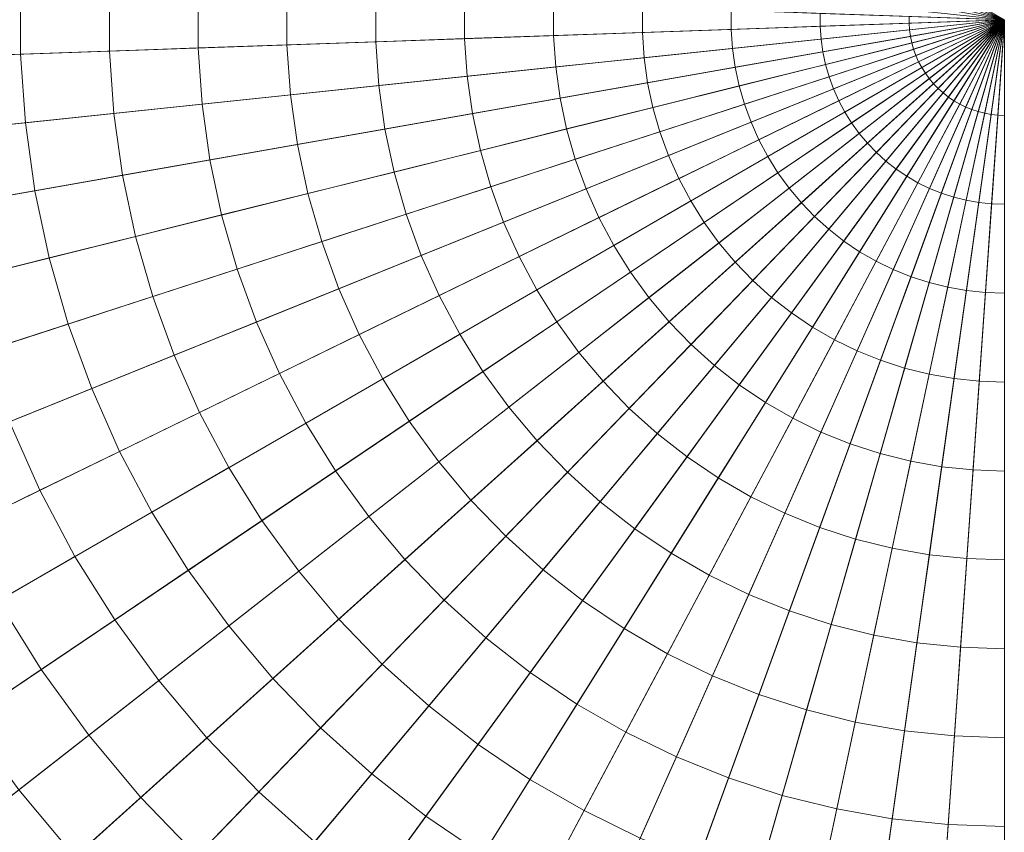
# Model space of a CAD drawing. Header units: centimetres. Extents: x -3.01 to 4.18, y -5.46 to 1.74.
# Tile 194 of 256: x 0.26 to 0.59, y -2.13 to -1.86. Entities that reach past the tile are written whole.
import ezdxf

# ---------------------------------------------------------------- set-up
doc = ezdxf.new("R2010")
doc.units = ezdxf.units.CM
doc.header["$LTSCALE"] = 2.54
doc.layers.add('Lucido design-1', color=7, linetype='Continuous')

# ---------------------------------------------------------------- blocks, each defined once
blk = doc.blocks.new('Gruppo-1')
at = {"color": 142, "linetype": 'Continuous', "lineweight": 9}
for points in [[(-0.27917, -1.36074, 36.39157), (-0.31193, -1.42234, 36.39157), (0.58636, -1.86046, 36.39157), (-0.27917, -1.36074, 36.39157)], [(0.58636, -1.86046, 37.29882), (-0.31193, -1.42234, 37.29882), (-0.27917, -1.36074, 37.29882), (0.58636, -1.86046, 37.29882)], [(-0.31193, -1.42234, 36.39157), (-0.3403, -1.48607, 36.39157), (0.58636, -1.86046, 36.39157), (-0.31193, -1.42234, 36.39157)], [(0.58636, -1.86046, 37.29882), (-0.3403, -1.48607, 37.29882), (-0.31193, -1.42234, 37.29882), (0.58636, -1.86046, 37.29882)], [(-0.3403, -1.48607, 36.39157), (-0.36416, -1.55162, 36.39157), (0.58636, -1.86046, 36.39157), (-0.3403, -1.48607, 36.39157)], [(0.58636, -1.86046, 37.29882), (-0.36416, -1.55162, 37.29882), (-0.3403, -1.48607, 37.29882), (0.58636, -1.86046, 37.29882)], [(-0.36416, -1.55162, 36.39157), (-0.38339, -1.61868, 36.39157), (0.58636, -1.86046, 36.39157), (-0.36416, -1.55162, 36.39157)], [(0.58636, -1.86046, 37.29882), (-0.38339, -1.61868, 37.29882), (-0.36416, -1.55162, 37.29882), (0.58636, -1.86046, 37.29882)], [(-0.38339, -1.61868, 36.39157), (-0.39789, -1.68691, 36.39157), (0.58636, -1.86046, 36.39157), (-0.38339, -1.61868, 36.39157)], [(0.58636, -1.86046, 37.29882), (-0.39789, -1.68691, 37.29882), (-0.38339, -1.61868, 37.29882), (0.58636, -1.86046, 37.29882)], [(-0.39789, -1.68691, 36.39157), (-0.4076, -1.75599, 36.39157), (0.58636, -1.86046, 36.39157), (-0.39789, -1.68691, 36.39157)], [(0.58636, -1.86046, 37.29882), (-0.4076, -1.75599, 37.29882), (-0.39789, -1.68691, 37.29882), (0.58636, -1.86046, 37.29882)], [(-0.4076, -1.75599, 36.39157), (-0.41246, -1.82558, 36.39157), (0.58636, -1.86046, 36.39157), (-0.4076, -1.75599, 36.39157)], [(0.58636, -1.86046, 37.29882), (-0.41246, -1.82558, 37.29882), (-0.4076, -1.75599, 37.29882), (0.58636, -1.86046, 37.29882)], [(-0.41246, -1.82558, 36.39157), (-0.41246, -1.89534, 36.39157), (0.58636, -1.86046, 36.39157), (-0.41246, -1.82558, 36.39157)], [(0.58636, -1.86046, 37.29882), (-0.41246, -1.89534, 37.29882), (-0.41246, -1.82558, 37.29882), (0.58636, -1.86046, 37.29882)], [(-0.41246, -1.89534, 36.39157), (-0.4076, -1.96493, 36.39157), (0.58636, -1.86046, 36.39157), (-0.41246, -1.89534, 36.39157)], [(0.58636, -1.86046, 37.29882), (-0.4076, -1.96493, 37.29882), (-0.41246, -1.89534, 37.29882), (0.58636, -1.86046, 37.29882)], [(-0.4076, -1.96493, 36.39157), (-0.39789, -2.03401, 36.39157), (0.58636, -1.86046, 36.39157), (-0.4076, -1.96493, 36.39157)], [(0.58636, -1.86046, 37.29882), (-0.39789, -2.03401, 37.29882), (-0.4076, -1.96493, 37.29882), (0.58636, -1.86046, 37.29882)], [(-0.39789, -2.03401, 36.39157), (-0.38339, -2.10225, 36.39157), (0.58636, -1.86046, 36.39157), (-0.39789, -2.03401, 36.39157)], [(0.58636, -1.86046, 37.29882), (-0.38339, -2.10225, 37.29882), (-0.39789, -2.03401, 37.29882), (0.58636, -1.86046, 37.29882)], [(-0.38339, -2.10225, 36.39157), (-0.36416, -2.1693, 36.39157), (0.58636, -1.86046, 36.39157), (-0.38339, -2.10225, 36.39157)], [(0.58636, -1.86046, 37.29882), (-0.36416, -2.1693, 37.29882), (-0.38339, -2.10225, 37.29882), (0.58636, -1.86046, 37.29882)], [(-0.36416, -2.1693, 36.39157), (-0.3403, -2.23486, 36.39157), (0.58636, -1.86046, 36.39157), (-0.36416, -2.1693, 36.39157)], [(0.58636, -1.86046, 37.29882), (-0.3403, -2.23486, 37.29882), (-0.36416, -2.1693, 37.29882), (0.58636, -1.86046, 37.29882)], [(-0.3403, -2.23486, 36.39157), (-0.31193, -2.29858, 36.39157), (0.58636, -1.86046, 36.39157), (-0.3403, -2.23486, 36.39157)], [(0.58636, -1.86046, 37.29882), (-0.31193, -2.29858, 37.29882), (-0.3403, -2.23486, 37.29882), (0.58636, -1.86046, 37.29882)], [(-0.31193, -2.29858, 36.39157), (-0.27917, -2.36018, 36.39157), (0.58636, -1.86046, 36.39157), (-0.31193, -2.29858, 36.39157)], [(0.58636, -1.86046, 37.29882), (-0.27917, -2.36018, 37.29882), (-0.31193, -2.29858, 37.29882), (0.58636, -1.86046, 37.29882)], [(-0.27917, -2.36018, 36.39157), (-0.24221, -2.41934, 36.39157), (0.58636, -1.86046, 36.39157), (-0.27917, -2.36018, 36.39157)], [(0.58636, -1.86046, 37.29882), (-0.24221, -2.41934, 37.29882), (-0.27917, -2.36018, 37.29882), (0.58636, -1.86046, 37.29882)], [(-0.24221, -2.41934, 36.39157), (-0.2012, -2.47577, 36.39157), (0.58636, -1.86046, 36.39157), (-0.24221, -2.41934, 36.39157)], [(0.58636, -1.86046, 37.29882), (-0.2012, -2.47577, 37.29882), (-0.24221, -2.41934, 37.29882), (0.58636, -1.86046, 37.29882)], [(-0.2012, -2.47577, 36.39157), (-0.15636, -2.52921, 36.39157), (0.58636, -1.86046, 36.39157), (-0.2012, -2.47577, 36.39157)], [(0.58636, -1.86046, 37.29882), (-0.15636, -2.52921, 37.29882), (-0.2012, -2.47577, 37.29882), (0.58636, -1.86046, 37.29882)], [(-0.15636, -2.52921, 36.39157), (-0.1079, -2.57939, 36.39157), (0.58636, -1.86046, 36.39157), (-0.15636, -2.52921, 36.39157)], [(0.58636, -1.86046, 37.29882), (-0.1079, -2.57939, 37.29882), (-0.15636, -2.52921, 37.29882), (0.58636, -1.86046, 37.29882)], [(-0.1079, -2.57939, 36.39157), (-0.05606, -2.62607, 36.39157), (0.58636, -1.86046, 36.39157), (-0.1079, -2.57939, 36.39157)], [(0.58636, -1.86046, 37.29882), (-0.05606, -2.62607, 37.29882), (-0.1079, -2.57939, 37.29882), (0.58636, -1.86046, 37.29882)], [(-0.05606, -2.62607, 36.39157), (-0.00109, -2.66902, 36.39157), (0.58636, -1.86046, 36.39157), (-0.05606, -2.62607, 36.39157)], [(0.58636, -1.86046, 37.29882), (-0.00109, -2.66902, 37.29882), (-0.05606, -2.62607, 37.29882), (0.58636, -1.86046, 37.29882)], [(-0.00109, -2.66902, 36.39157), (0.05674, -2.70803, 36.39157), (0.58636, -1.86046, 36.39157), (-0.00109, -2.66902, 36.39157)], [(0.58636, -1.86046, 37.29882), (0.05674, -2.70803, 37.29882), (-0.00109, -2.66902, 37.29882), (0.58636, -1.86046, 37.29882)], [(0.05674, -2.70803, 36.39157), (0.11715, -2.74291, 36.39157), (0.58636, -1.86046, 36.39157), (0.05674, -2.70803, 36.39157)], [(0.58636, -1.86046, 37.29882), (0.11715, -2.74291, 37.29882), (0.05674, -2.70803, 37.29882), (0.58636, -1.86046, 37.29882)], [(0.11715, -2.74291, 36.39157), (0.17985, -2.77349, 36.39157), (0.58636, -1.86046, 36.39157), (0.11715, -2.74291, 36.39157)], [(0.58636, -1.86046, 37.29882), (0.17985, -2.77349, 37.29882), (0.11715, -2.74291, 37.29882), (0.58636, -1.86046, 37.29882)], [(0.17985, -2.77349, 36.39157), (0.24453, -2.79962, 36.39157), (0.58636, -1.86046, 36.39157), (0.17985, -2.77349, 36.39157)], [(0.58636, -1.86046, 37.29882), (0.24453, -2.79962, 37.29882), (0.17985, -2.77349, 37.29882), (0.58636, -1.86046, 37.29882)], [(0.24453, -2.79962, 36.39157), (0.31088, -2.82118, 36.39157), (0.58636, -1.86046, 36.39157), (0.24453, -2.79962, 36.39157)], [(0.58636, -1.86046, 37.29882), (0.31088, -2.82118, 37.29882), (0.24453, -2.79962, 37.29882), (0.58636, -1.86046, 37.29882)], [(0.31088, -2.82118, 36.39157), (0.37857, -2.83806, 36.39157), (0.58636, -1.86046, 36.39157), (0.31088, -2.82118, 36.39157)], [(0.58636, -1.86046, 37.29882), (0.37857, -2.83806, 37.29882), (0.31088, -2.82118, 37.29882), (0.58636, -1.86046, 37.29882)], [(0.37857, -2.83806, 36.39157), (0.44727, -2.85017, 36.39157), (0.58636, -1.86046, 36.39157), (0.37857, -2.83806, 36.39157)], [(0.58636, -1.86046, 37.29882), (0.44727, -2.85017, 37.29882), (0.37857, -2.83806, 37.29882), (0.58636, -1.86046, 37.29882)], [(0.44727, -2.85017, 36.39157), (0.51664, -2.85746, 36.39157), (0.58636, -1.86046, 36.39157), (0.44727, -2.85017, 36.39157)], [(0.58636, -1.86046, 37.29882), (0.51664, -2.85746, 37.29882), (0.44727, -2.85017, 37.29882), (0.58636, -1.86046, 37.29882)], [(0.51664, -2.85746, 36.39157), (0.58636, -2.8599, 36.39157), (0.58636, -1.86046, 36.39157), (0.51664, -2.85746, 36.39157)], [(0.58636, -1.86046, 37.29882), (0.58636, -2.8599, 37.29882), (0.51664, -2.85746, 37.29882), (0.58636, -1.86046, 37.29882)]]:
    blk.add_polyline3d(points, dxfattribs=at)
for points in [[(-3.01007, -1.73487, 37.29766), (-3.01007, -1.98605, 37.29766), (0.5842, -1.86054, 37.29766), (0.5842, -1.86039, 37.29766)], [(0.26372, -1.84919, 38.39544), (0.26372, -1.87173, 38.39544), (0.23461, -1.87274, 38.39371), (0.23461, -1.84818, 38.39371)], [(0.29283, -1.85021, 38.39708), (0.29283, -1.87071, 38.39708), (0.26372, -1.87173, 38.39544), (0.26372, -1.84919, 38.39544)], [(0.32195, -1.85123, 38.39862), (0.32195, -1.86969, 38.39862), (0.29283, -1.87071, 38.39708), (0.29283, -1.85021, 38.39708)], [(0.35107, -1.85224, 38.40005), (0.35107, -1.86868, 38.40005), (0.32195, -1.86969, 38.39862), (0.32195, -1.85123, 38.39862)], [(0.3802, -1.85326, 38.40139), (0.3802, -1.86766, 38.40139), (0.35107, -1.86868, 38.40005), (0.35107, -1.85224, 38.40005)], [(0.40933, -1.85428, 38.40262), (0.40933, -1.86664, 38.40262), (0.3802, -1.86766, 38.40139), (0.3802, -1.85326, 38.40139)], [(0.43847, -1.8553, 38.40375), (0.43847, -1.86563, 38.40375), (0.40933, -1.86664, 38.40262), (0.40933, -1.85428, 38.40262)], [(0.46761, -1.85631, 38.40478), (0.46761, -1.86461, 38.40478), (0.43847, -1.86563, 38.40375), (0.43847, -1.8553, 38.40375)], [(0.49675, -1.85733, 38.40571), (0.49675, -1.86359, 38.40571), (0.46761, -1.86461, 38.40478), (0.46761, -1.85631, 38.40478)], [(0.5259, -1.85835, 38.40654), (0.5259, -1.86257, 38.40654), (0.49675, -1.86359, 38.40571), (0.49675, -1.85733, 38.40571)], [(0.55505, -1.85937, 38.40726), (0.55505, -1.86155, 38.40726), (0.5259, -1.86257, 38.40654), (0.5259, -1.85835, 38.40654)], [(0.5842, -1.86039, 38.40789), (0.5842, -1.86054, 38.40789), (0.55505, -1.86155, 38.40726), (0.55505, -1.85937, 38.40726)], [(-3.01007, -1.98605, 37.29766), (-2.99255, -2.23662, 37.29766), (0.58421, -1.86069, 37.29766), (0.5842, -1.86054, 37.29766)], [(-2.99255, -2.23662, 37.29766), (-2.95759, -2.48536, 37.29766), (0.58423, -1.86084, 37.29766), (0.58421, -1.86069, 37.29766)], [(-2.95759, -2.48536, 37.29766), (-2.90537, -2.73105, 37.29766), (0.58426, -1.86098, 37.29766), (0.58423, -1.86084, 37.29766)], [(-2.90537, -2.73105, 37.29766), (-2.83614, -2.9725, 37.29766), (0.58431, -1.86113, 37.29766), (0.58426, -1.86098, 37.29766)], [(-2.83614, -2.9725, 37.29766), (-2.75023, -3.20853, 37.29766), (0.58436, -1.86127, 37.29766), (0.58431, -1.86113, 37.29766)], [(-2.75023, -3.20853, 37.29766), (-2.64806, -3.43799, 37.29766), (0.58442, -1.86141, 37.29766), (0.58436, -1.86127, 37.29766)], [(-2.64806, -3.43799, 37.29766), (-2.53014, -3.65977, 37.29766), (0.58449, -1.86154, 37.29766), (0.58442, -1.86141, 37.29766)], [(-2.53014, -3.65977, 37.29766), (-2.39704, -3.87279, 37.29766), (0.58457, -1.86167, 37.29766), (0.58449, -1.86154, 37.29766)], [(-2.39704, -3.87279, 37.29766), (-2.24939, -4.076, 37.29766), (0.58466, -1.86179, 37.29766), (0.58457, -1.86167, 37.29766)], [(-2.24939, -4.076, 37.29766), (-2.08794, -4.26841, 37.29766), (0.58475, -1.86191, 37.29766), (0.58466, -1.86179, 37.29766)], [(-2.08794, -4.26841, 37.29766), (-1.91345, -4.4491, 37.29766), (0.58486, -1.86202, 37.29766), (0.58475, -1.86191, 37.29766)], [(-1.91345, -4.4491, 37.29766), (-1.72679, -4.61717, 37.29766), (0.58497, -1.86212, 37.29766), (0.58486, -1.86202, 37.29766)], [(-1.72679, -4.61717, 37.29766), (-1.52886, -4.77181, 37.29766), (0.58509, -1.86221, 37.29766), (0.58497, -1.86212, 37.29766)], [(-1.52886, -4.77181, 37.29766), (-1.32062, -4.91227, 37.29766), (0.58522, -1.86229, 37.29766), (0.58509, -1.86221, 37.29766)], [(-1.32062, -4.91227, 37.29766), (-1.10309, -5.03786, 37.29766), (0.58535, -1.86237, 37.29766), (0.58522, -1.86229, 37.29766)], [(-1.10309, -5.03786, 37.29766), (-0.87733, -5.14797, 37.29766), (0.58548, -1.86244, 37.29766), (0.58535, -1.86237, 37.29766)], [(-0.87733, -5.14797, 37.29766), (-0.64444, -5.24206, 37.29766), (0.58562, -1.86249, 37.29766), (0.58548, -1.86244, 37.29766)], [(-0.64444, -5.24206, 37.29766), (-0.40555, -5.31968, 37.29766), (0.58577, -1.86254, 37.29766), (0.58562, -1.86249, 37.29766)], [(-0.40555, -5.31968, 37.29766), (-0.16184, -5.38045, 37.29766), (0.58591, -1.86258, 37.29766), (0.58577, -1.86254, 37.29766)], [(-0.16184, -5.38045, 37.29766), (0.08553, -5.42407, 37.29766), (0.58606, -1.8626, 37.29766), (0.58591, -1.86258, 37.29766)], [(0.08553, -5.42407, 37.29766), (0.33533, -5.45032, 37.29766), (0.58621, -1.86262, 37.29766), (0.58606, -1.8626, 37.29766)], [(0.33533, -5.45032, 37.29766), (0.58636, -5.45909, 37.29766), (0.58636, -1.86262, 37.29766), (0.58621, -1.86262, 37.29766)], [(0.5259, -1.86257, 38.40654), (0.52619, -1.86678, 38.40654), (0.49719, -1.86983, 38.40571), (0.49675, -1.86359, 38.40571)], [(0.55505, -1.86155, 38.40726), (0.5552, -1.86374, 38.40726), (0.52619, -1.86678, 38.40654), (0.5259, -1.86257, 38.40654)], [(0.5842, -1.86054, 38.40789), (0.58421, -1.86069, 38.40789), (0.5552, -1.86374, 38.40726), (0.55505, -1.86155, 38.40726)], [(0.58421, -1.86069, 38.40789), (0.58423, -1.86084, 38.40789), (0.55551, -1.8659, 38.40726), (0.5552, -1.86374, 38.40726)], [(0.58423, -1.86084, 38.40789), (0.58426, -1.86098, 38.40789), (0.55596, -1.86804, 38.40726), (0.55551, -1.8659, 38.40726)], [(0.58426, -1.86098, 38.40789), (0.58431, -1.86113, 38.40789), (0.55656, -1.87014, 38.40726), (0.55596, -1.86804, 38.40726)], [(0.58431, -1.86113, 38.40789), (0.58436, -1.86127, 38.40789), (0.55731, -1.8722, 38.40726), (0.55656, -1.87014, 38.40726)], [(0.58436, -1.86127, 38.40789), (0.58442, -1.86141, 38.40789), (0.5582, -1.8742, 38.40726), (0.55731, -1.8722, 38.40726)], [(0.58442, -1.86141, 38.40789), (0.58449, -1.86154, 38.40789), (0.55923, -1.87613, 38.40726), (0.5582, -1.8742, 38.40726)], [(0.58449, -1.86154, 38.40789), (0.58457, -1.86167, 38.40789), (0.56039, -1.87798, 38.40726), (0.55923, -1.87613, 38.40726)], [(0.58457, -1.86167, 38.40789), (0.58466, -1.86179, 38.40789), (0.56167, -1.87975, 38.40726), (0.56039, -1.87798, 38.40726)], [(0.58466, -1.86179, 38.40789), (0.58475, -1.86191, 38.40789), (0.56308, -1.88143, 38.40726), (0.56167, -1.87975, 38.40726)], [(0.58475, -1.86191, 38.40789), (0.58486, -1.86202, 38.40789), (0.5646, -1.883, 38.40726), (0.56308, -1.88143, 38.40726)], [(0.58486, -1.86202, 38.40789), (0.58497, -1.86212, 38.40789), (0.56622, -1.88446, 38.40726), (0.5646, -1.883, 38.40726)], [(0.58497, -1.86212, 38.40789), (0.58509, -1.86221, 38.40789), (0.56795, -1.88581, 38.40726), (0.56622, -1.88446, 38.40726)], [(0.58509, -1.86221, 38.40789), (0.58522, -1.86229, 38.40789), (0.56976, -1.88703, 38.40726), (0.56795, -1.88581, 38.40726)], [(0.58522, -1.86229, 38.40789), (0.58535, -1.86237, 38.40789), (0.57165, -1.88812, 38.40726), (0.56976, -1.88703, 38.40726)], [(0.58535, -1.86237, 38.40789), (0.58548, -1.86244, 38.40789), (0.57362, -1.88908, 38.40726), (0.57165, -1.88812, 38.40726)], [(0.58548, -1.86244, 38.40789), (0.58562, -1.86249, 38.40789), (0.57565, -1.8899, 38.40726), (0.57362, -1.88908, 38.40726)], [(0.58562, -1.86249, 38.40789), (0.58577, -1.86254, 38.40789), (0.57773, -1.89058, 38.40726), (0.57565, -1.8899, 38.40726)], [(0.58577, -1.86254, 38.40789), (0.58591, -1.86258, 38.40789), (0.57985, -1.89111, 38.40726), (0.57773, -1.89058, 38.40726)], [(0.58591, -1.86258, 38.40789), (0.58606, -1.8626, 38.40789), (0.582, -1.89149, 38.40726), (0.57985, -1.89111, 38.40726)], [(0.58606, -1.8626, 38.40789), (0.58621, -1.86262, 38.40789), (0.58418, -1.89172, 38.40726), (0.582, -1.89149, 38.40726)], [(0.58621, -1.86262, 38.40789), (0.58636, -1.86262, 38.40789), (0.58636, -1.89179, 38.40726), (0.58418, -1.89172, 38.40726)], [(0.5842, -1.86039, 37.29766), (0.5842, -1.86054, 37.29766), (0.5842, -1.86054, 38.40789), (0.5842, -1.86039, 38.40789)], [(0.5842, -1.86054, 37.29766), (0.58421, -1.86069, 37.29766), (0.58421, -1.86069, 38.40789), (0.5842, -1.86054, 38.40789)], [(0.58421, -1.86069, 37.29766), (0.58423, -1.86084, 37.29766), (0.58423, -1.86084, 38.40789), (0.58421, -1.86069, 38.40789)], [(0.58423, -1.86084, 37.29766), (0.58426, -1.86098, 37.29766), (0.58426, -1.86098, 38.40789), (0.58423, -1.86084, 38.40789)], [(0.58426, -1.86098, 37.29766), (0.58431, -1.86113, 37.29766), (0.58431, -1.86113, 38.40789), (0.58426, -1.86098, 38.40789)], [(0.58431, -1.86113, 37.29766), (0.58436, -1.86127, 37.29766), (0.58436, -1.86127, 38.40789), (0.58431, -1.86113, 38.40789)], [(0.58436, -1.86127, 37.29766), (0.58442, -1.86141, 37.29766), (0.58442, -1.86141, 38.40789), (0.58436, -1.86127, 38.40789)], [(0.58442, -1.86141, 37.29766), (0.58449, -1.86154, 37.29766), (0.58449, -1.86154, 38.40789), (0.58442, -1.86141, 38.40789)], [(0.58449, -1.86154, 37.29766), (0.58457, -1.86167, 37.29766), (0.58457, -1.86167, 38.40789), (0.58449, -1.86154, 38.40789)], [(0.58457, -1.86167, 37.29766), (0.58466, -1.86179, 37.29766), (0.58466, -1.86179, 38.40789), (0.58457, -1.86167, 38.40789)], [(0.58466, -1.86179, 37.29766), (0.58475, -1.86191, 37.29766), (0.58475, -1.86191, 38.40789), (0.58466, -1.86179, 38.40789)], [(0.58475, -1.86191, 37.29766), (0.58486, -1.86202, 37.29766), (0.58486, -1.86202, 38.40789), (0.58475, -1.86191, 38.40789)], [(0.58486, -1.86202, 37.29766), (0.58497, -1.86212, 37.29766), (0.58497, -1.86212, 38.40789), (0.58486, -1.86202, 38.40789)], [(0.58497, -1.86212, 37.29766), (0.58509, -1.86221, 37.29766), (0.58509, -1.86221, 38.40789), (0.58497, -1.86212, 38.40789)], [(0.58509, -1.86221, 37.29766), (0.58522, -1.86229, 37.29766), (0.58522, -1.86229, 38.40789), (0.58509, -1.86221, 38.40789)], [(0.58522, -1.86229, 37.29766), (0.58535, -1.86237, 37.29766), (0.58535, -1.86237, 38.40789), (0.58522, -1.86229, 38.40789)], [(0.58535, -1.86237, 37.29766), (0.58548, -1.86244, 37.29766), (0.58548, -1.86244, 38.40789), (0.58535, -1.86237, 38.40789)], [(0.58548, -1.86244, 37.29766), (0.58562, -1.86249, 37.29766), (0.58562, -1.86249, 38.40789), (0.58548, -1.86244, 38.40789)], [(0.58562, -1.86249, 37.29766), (0.58577, -1.86254, 37.29766), (0.58577, -1.86254, 38.40789), (0.58562, -1.86249, 38.40789)], [(0.58577, -1.86254, 37.29766), (0.58591, -1.86258, 37.29766), (0.58591, -1.86258, 38.40789), (0.58577, -1.86254, 38.40789)], [(0.58591, -1.86258, 37.29766), (0.58606, -1.8626, 37.29766), (0.58606, -1.8626, 38.40789), (0.58591, -1.86258, 38.40789)], [(0.58606, -1.8626, 37.29766), (0.58621, -1.86262, 37.29766), (0.58621, -1.86262, 38.40789), (0.58606, -1.8626, 38.40789)], [(0.58621, -1.86262, 37.29766), (0.58636, -1.86262, 37.29766), (0.58636, -1.86262, 38.40789), (0.58621, -1.86262, 38.40789)], [(0.43847, -1.86563, 38.40375), (0.43919, -1.87593, 38.40375), (0.4102, -1.87898, 38.40262), (0.40933, -1.86664, 38.40262)], [(0.46761, -1.86461, 38.40478), (0.46819, -1.87288, 38.40478), (0.43919, -1.87593, 38.40375), (0.43847, -1.86563, 38.40375)], [(0.49675, -1.86359, 38.40571), (0.49719, -1.86983, 38.40571), (0.46819, -1.87288, 38.40478), (0.46761, -1.86461, 38.40478)], [(0.5552, -1.86374, 38.40726), (0.55551, -1.8659, 38.40726), (0.52678, -1.87097, 38.40654), (0.52619, -1.86678, 38.40654)], [(0.55551, -1.8659, 38.40726), (0.55596, -1.86804, 38.40726), (0.52766, -1.8751, 38.40654), (0.52678, -1.87097, 38.40654)], [(0.35107, -1.86868, 38.40005), (0.35222, -1.88507, 38.40005), (0.32324, -1.88812, 38.39862), (0.32195, -1.86969, 38.39862)], [(0.3802, -1.86766, 38.40139), (0.38121, -1.88202, 38.40139), (0.35222, -1.88507, 38.40005), (0.35107, -1.86868, 38.40005)], [(0.40933, -1.86664, 38.40262), (0.4102, -1.87898, 38.40262), (0.38121, -1.88202, 38.40139), (0.3802, -1.86766, 38.40139)], [(0.52619, -1.86678, 38.40654), (0.52678, -1.87097, 38.40654), (0.49806, -1.87603, 38.40571), (0.49719, -1.86983, 38.40571)], [(0.55596, -1.86804, 38.40726), (0.55656, -1.87014, 38.40726), (0.52882, -1.87916, 38.40654), (0.52766, -1.8751, 38.40654)], [(0.26372, -1.87173, 38.39544), (0.26529, -1.89421, 38.39544), (0.23633, -1.89725, 38.39371), (0.23461, -1.87274, 38.39371)], [(0.29283, -1.87071, 38.39708), (0.29426, -1.89116, 38.39708), (0.26529, -1.89421, 38.39544), (0.26372, -1.87173, 38.39544)], [(0.32195, -1.86969, 38.39862), (0.32324, -1.88812, 38.39862), (0.29426, -1.89116, 38.39708), (0.29283, -1.87071, 38.39708)], [(0.49719, -1.86983, 38.40571), (0.49806, -1.87603, 38.40571), (0.46934, -1.88109, 38.40478), (0.46819, -1.87288, 38.40478)], [(0.52678, -1.87097, 38.40654), (0.52766, -1.8751, 38.40654), (0.49936, -1.88215, 38.40571), (0.49806, -1.87603, 38.40571)], [(0.55656, -1.87014, 38.40726), (0.55731, -1.8722, 38.40726), (0.53027, -1.88312, 38.40654), (0.52882, -1.87916, 38.40654)], [(0.55731, -1.8722, 38.40726), (0.5582, -1.8742, 38.40726), (0.53199, -1.88698, 38.40654), (0.53027, -1.88312, 38.40654)], [(0.46819, -1.87288, 38.40478), (0.46934, -1.88109, 38.40478), (0.44063, -1.88616, 38.40375), (0.43919, -1.87593, 38.40375)], [(0.52766, -1.8751, 38.40654), (0.52882, -1.87916, 38.40654), (0.50109, -1.88817, 38.40571), (0.49936, -1.88215, 38.40571)], [(0.5582, -1.8742, 38.40726), (0.55923, -1.87613, 38.40726), (0.53397, -1.89071, 38.40654), (0.53199, -1.88698, 38.40654)], [(0.4102, -1.87898, 38.40262), (0.41192, -1.89122, 38.40262), (0.38321, -1.89628, 38.40139), (0.38121, -1.88202, 38.40139)], [(0.43919, -1.87593, 38.40375), (0.44063, -1.88616, 38.40375), (0.41192, -1.89122, 38.40262), (0.4102, -1.87898, 38.40262)], [(0.49806, -1.87603, 38.40571), (0.49936, -1.88215, 38.40571), (0.47107, -1.88921, 38.40478), (0.46934, -1.88109, 38.40478)], [(0.55923, -1.87613, 38.40726), (0.56039, -1.87798, 38.40726), (0.53621, -1.89429, 38.40654), (0.53397, -1.89071, 38.40654)], [(0.56039, -1.87798, 38.40726), (0.56167, -1.87975, 38.40726), (0.53869, -1.89771, 38.40654), (0.53621, -1.89429, 38.40654)], [(0.38121, -1.88202, 38.40139), (0.38321, -1.89628, 38.40139), (0.35451, -1.90134, 38.40005), (0.35222, -1.88507, 38.40005)], [(0.46934, -1.88109, 38.40478), (0.47107, -1.88921, 38.40478), (0.44278, -1.89626, 38.40375), (0.44063, -1.88616, 38.40375)], [(0.49936, -1.88215, 38.40571), (0.50109, -1.88817, 38.40571), (0.47335, -1.89718, 38.40478), (0.47107, -1.88921, 38.40478)], [(0.52882, -1.87916, 38.40654), (0.53027, -1.88312, 38.40654), (0.50323, -1.89405, 38.40571), (0.50109, -1.88817, 38.40571)], [(0.56167, -1.87975, 38.40726), (0.56308, -1.88143, 38.40726), (0.5414, -1.90094, 38.40654), (0.53869, -1.89771, 38.40654)], [(0.56308, -1.88143, 38.40726), (0.5646, -1.883, 38.40726), (0.54434, -1.90398, 38.40654), (0.5414, -1.90094, 38.40654)], [(0.35222, -1.88507, 38.40005), (0.35451, -1.90134, 38.40005), (0.32581, -1.9064, 38.39862), (0.32324, -1.88812, 38.39862)], [(0.53027, -1.88312, 38.40654), (0.53199, -1.88698, 38.40654), (0.50577, -1.89977, 38.40571), (0.50323, -1.89405, 38.40571)], [(0.5646, -1.883, 38.40726), (0.56622, -1.88446, 38.40726), (0.54747, -1.90681, 38.40654), (0.54434, -1.90398, 38.40654)], [(0.56622, -1.88446, 38.40726), (0.56795, -1.88581, 38.40726), (0.5508, -1.9094, 38.40654), (0.54747, -1.90681, 38.40654)], [(0.32324, -1.88812, 38.39862), (0.32581, -1.9064, 38.39862), (0.29712, -1.91146, 38.39708), (0.29426, -1.89116, 38.39708)], [(0.44063, -1.88616, 38.40375), (0.44278, -1.89626, 38.40375), (0.41449, -1.90331, 38.40262), (0.41192, -1.89122, 38.40262)], [(0.50109, -1.88817, 38.40571), (0.50323, -1.89405, 38.40571), (0.47619, -1.90497, 38.40478), (0.47335, -1.89718, 38.40478)], [(0.53199, -1.88698, 38.40654), (0.53397, -1.89071, 38.40654), (0.50871, -1.90529, 38.40571), (0.50577, -1.89977, 38.40571)], [(0.56795, -1.88581, 38.40726), (0.56976, -1.88703, 38.40726), (0.5543, -1.91177, 38.40654), (0.5508, -1.9094, 38.40654)], [(0.56976, -1.88703, 38.40726), (0.57165, -1.88812, 38.40726), (0.55796, -1.91388, 38.40654), (0.5543, -1.91177, 38.40654)], [(0.57165, -1.88812, 38.40726), (0.57362, -1.88908, 38.40726), (0.56175, -1.91573, 38.40654), (0.55796, -1.91388, 38.40654)], [(0.29426, -1.89116, 38.39708), (0.29712, -1.91146, 38.39708), (0.26843, -1.91652, 38.39544), (0.26529, -1.89421, 38.39544)], [(0.41192, -1.89122, 38.40262), (0.41449, -1.90331, 38.40262), (0.3862, -1.91037, 38.40139), (0.38321, -1.89628, 38.40139)], [(0.47107, -1.88921, 38.40478), (0.47335, -1.89718, 38.40478), (0.44562, -1.90619, 38.40375), (0.44278, -1.89626, 38.40375)], [(0.53397, -1.89071, 38.40654), (0.53621, -1.89429, 38.40654), (0.51203, -1.9106, 38.40571), (0.50871, -1.90529, 38.40571)], [(0.57362, -1.88908, 38.40726), (0.57565, -1.8899, 38.40726), (0.56567, -1.91731, 38.40654), (0.56175, -1.91573, 38.40654)], [(0.57565, -1.8899, 38.40726), (0.57773, -1.89058, 38.40726), (0.56969, -1.91862, 38.40654), (0.56567, -1.91731, 38.40654)], [(0.57773, -1.89058, 38.40726), (0.57985, -1.89111, 38.40726), (0.57378, -1.91964, 38.40654), (0.56969, -1.91862, 38.40654)], [(0.57985, -1.89111, 38.40726), (0.582, -1.89149, 38.40726), (0.57794, -1.92037, 38.40654), (0.57378, -1.91964, 38.40654)], [(0.582, -1.89149, 38.40726), (0.58418, -1.89172, 38.40726), (0.58214, -1.92081, 38.40654), (0.57794, -1.92037, 38.40654)], [(0.58418, -1.89172, 38.40726), (0.58636, -1.89179, 38.40726), (0.58636, -1.92096, 38.40654), (0.58214, -1.92081, 38.40654)], [(0.26529, -1.89421, 38.39544), (0.26843, -1.91652, 38.39544), (0.23975, -1.92158, 38.39371), (0.23633, -1.89725, 38.39371)], [(0.50323, -1.89405, 38.40571), (0.50577, -1.89977, 38.40571), (0.47956, -1.91255, 38.40478), (0.47619, -1.90497, 38.40478)], [(0.53621, -1.89429, 38.40654), (0.53869, -1.89771, 38.40654), (0.51571, -1.91566, 38.40571), (0.51203, -1.9106, 38.40571)], [(0.38321, -1.89628, 38.40139), (0.3862, -1.91037, 38.40139), (0.35792, -1.91742, 38.40005), (0.35451, -1.90134, 38.40005)], [(0.44278, -1.89626, 38.40375), (0.44562, -1.90619, 38.40375), (0.4179, -1.9152, 38.40262), (0.41449, -1.90331, 38.40262)], [(0.47335, -1.89718, 38.40478), (0.47619, -1.90497, 38.40478), (0.44916, -1.9159, 38.40375), (0.44562, -1.90619, 38.40375)], [(0.53869, -1.89771, 38.40654), (0.5414, -1.90094, 38.40654), (0.51973, -1.92046, 38.40571), (0.51571, -1.91566, 38.40571)], [(0.35451, -1.90134, 38.40005), (0.35792, -1.91742, 38.40005), (0.32965, -1.92447, 38.39862), (0.32581, -1.9064, 38.39862)], [(0.50577, -1.89977, 38.40571), (0.50871, -1.90529, 38.40571), (0.48346, -1.91987, 38.40478), (0.47956, -1.91255, 38.40478)], [(0.5414, -1.90094, 38.40654), (0.54434, -1.90398, 38.40654), (0.52408, -1.92496, 38.40571), (0.51973, -1.92046, 38.40571)], [(0.41449, -1.90331, 38.40262), (0.4179, -1.9152, 38.40262), (0.39017, -1.92421, 38.40139), (0.3862, -1.91037, 38.40139)], [(0.54434, -1.90398, 38.40654), (0.54747, -1.90681, 38.40654), (0.52873, -1.92915, 38.40571), (0.52408, -1.92496, 38.40571)], [(0.32581, -1.9064, 38.39862), (0.32965, -1.92447, 38.39862), (0.30138, -1.93152, 38.39708), (0.29712, -1.91146, 38.39708)], [(0.44562, -1.90619, 38.40375), (0.44916, -1.9159, 38.40375), (0.42212, -1.92682, 38.40262), (0.4179, -1.9152, 38.40262)], [(0.47619, -1.90497, 38.40478), (0.47956, -1.91255, 38.40478), (0.45336, -1.92533, 38.40375), (0.44916, -1.9159, 38.40375)], [(0.50871, -1.90529, 38.40571), (0.51203, -1.9106, 38.40571), (0.48785, -1.92691, 38.40478), (0.48346, -1.91987, 38.40478)], [(0.54747, -1.90681, 38.40654), (0.5508, -1.9094, 38.40654), (0.53366, -1.933, 38.40571), (0.52873, -1.92915, 38.40571)], [(0.3862, -1.91037, 38.40139), (0.39017, -1.92421, 38.40139), (0.36245, -1.93321, 38.40005), (0.35792, -1.91742, 38.40005)], [(0.51203, -1.9106, 38.40571), (0.51571, -1.91566, 38.40571), (0.49273, -1.93362, 38.40478), (0.48785, -1.92691, 38.40478)], [(0.5508, -1.9094, 38.40654), (0.5543, -1.91177, 38.40654), (0.53885, -1.9365, 38.40571), (0.53366, -1.933, 38.40571)], [(0.29712, -1.91146, 38.39708), (0.30138, -1.93152, 38.39708), (0.27311, -1.93856, 38.39544), (0.26843, -1.91652, 38.39544)], [(0.47956, -1.91255, 38.40478), (0.48346, -1.91987, 38.40478), (0.45821, -1.93445, 38.40375), (0.45336, -1.92533, 38.40375)], [(0.5543, -1.91177, 38.40654), (0.55796, -1.91388, 38.40654), (0.54427, -1.93963, 38.40571), (0.53885, -1.9365, 38.40571)], [(0.55796, -1.91388, 38.40654), (0.56175, -1.91573, 38.40654), (0.54989, -1.94237, 38.40571), (0.54427, -1.93963, 38.40571)], [(0.26843, -1.91652, 38.39544), (0.27311, -1.93856, 38.39544), (0.24485, -1.94561, 38.39371), (0.23975, -1.92158, 38.39371)], [(0.35792, -1.91742, 38.40005), (0.36245, -1.93321, 38.40005), (0.33474, -1.94222, 38.39862), (0.32965, -1.92447, 38.39862)], [(0.4179, -1.9152, 38.40262), (0.42212, -1.92682, 38.40262), (0.3951, -1.93774, 38.40139), (0.39017, -1.92421, 38.40139)], [(0.44916, -1.9159, 38.40375), (0.45336, -1.92533, 38.40375), (0.42715, -1.93811, 38.40262), (0.42212, -1.92682, 38.40262)], [(0.51571, -1.91566, 38.40571), (0.51973, -1.92046, 38.40571), (0.49806, -1.93997, 38.40478), (0.49273, -1.93362, 38.40478)], [(0.56175, -1.91573, 38.40654), (0.56567, -1.91731, 38.40654), (0.55569, -1.94472, 38.40571), (0.54989, -1.94237, 38.40571)], [(0.56567, -1.91731, 38.40654), (0.56969, -1.91862, 38.40654), (0.56165, -1.94665, 38.40571), (0.55569, -1.94472, 38.40571)], [(0.48346, -1.91987, 38.40478), (0.48785, -1.92691, 38.40478), (0.46368, -1.94321, 38.40375), (0.45821, -1.93445, 38.40375)], [(0.51973, -1.92046, 38.40571), (0.52408, -1.92496, 38.40571), (0.50382, -1.94594, 38.40478), (0.49806, -1.93997, 38.40478)], [(0.56969, -1.91862, 38.40654), (0.57378, -1.91964, 38.40654), (0.56772, -1.94816, 38.40571), (0.56165, -1.94665, 38.40571)], [(0.57378, -1.91964, 38.40654), (0.57794, -1.92037, 38.40654), (0.57388, -1.94925, 38.40571), (0.56772, -1.94816, 38.40571)], [(0.57794, -1.92037, 38.40654), (0.58214, -1.92081, 38.40654), (0.58011, -1.9499, 38.40571), (0.57388, -1.94925, 38.40571)], [(0.58214, -1.92081, 38.40654), (0.58636, -1.92096, 38.40654), (0.58636, -1.95012, 38.40571), (0.58011, -1.9499, 38.40571)], [(0.39017, -1.92421, 38.40139), (0.3951, -1.93774, 38.40139), (0.36807, -1.94865, 38.40005), (0.36245, -1.93321, 38.40005)], [(0.32965, -1.92447, 38.39862), (0.33474, -1.94222, 38.39862), (0.30703, -1.95122, 38.39708), (0.30138, -1.93152, 38.39708)], [(0.42212, -1.92682, 38.40262), (0.42715, -1.93811, 38.40262), (0.40095, -1.95089, 38.40139), (0.3951, -1.93774, 38.40139)], [(0.45336, -1.92533, 38.40375), (0.45821, -1.93445, 38.40375), (0.43296, -1.94903, 38.40262), (0.42715, -1.93811, 38.40262)], [(0.48785, -1.92691, 38.40478), (0.49273, -1.93362, 38.40478), (0.46975, -1.95157, 38.40375), (0.46368, -1.94321, 38.40375)], [(0.52408, -1.92496, 38.40571), (0.52873, -1.92915, 38.40571), (0.50998, -1.95149, 38.40478), (0.50382, -1.94594, 38.40478)], [(0.52873, -1.92915, 38.40571), (0.53366, -1.933, 38.40571), (0.51652, -1.95659, 38.40478), (0.50998, -1.95149, 38.40478)], [(0.30138, -1.93152, 38.39708), (0.30703, -1.95122, 38.39708), (0.27932, -1.96022, 38.39544), (0.27311, -1.93856, 38.39544)], [(0.36245, -1.93321, 38.40005), (0.36807, -1.94865, 38.40005), (0.34105, -1.95957, 38.39862), (0.33474, -1.94222, 38.39862)], [(0.49273, -1.93362, 38.40478), (0.49806, -1.93997, 38.40478), (0.47639, -1.95948, 38.40375), (0.46975, -1.95157, 38.40375)], [(0.53366, -1.933, 38.40571), (0.53885, -1.9365, 38.40571), (0.52339, -1.96123, 38.40478), (0.51652, -1.95659, 38.40478)], [(0.45821, -1.93445, 38.40375), (0.46368, -1.94321, 38.40375), (0.43951, -1.95951, 38.40262), (0.43296, -1.94903, 38.40262)], [(0.53885, -1.9365, 38.40571), (0.54427, -1.93963, 38.40571), (0.53058, -1.96538, 38.40478), (0.52339, -1.96123, 38.40478)], [(0.27311, -1.93856, 38.39544), (0.27932, -1.96022, 38.39544), (0.25163, -1.96922, 38.39371), (0.24485, -1.94561, 38.39371)], [(0.3951, -1.93774, 38.40139), (0.40095, -1.95089, 38.40139), (0.37476, -1.96367, 38.40005), (0.36807, -1.94865, 38.40005)], [(0.42715, -1.93811, 38.40262), (0.43296, -1.94903, 38.40262), (0.40771, -1.9636, 38.40139), (0.40095, -1.95089, 38.40139)], [(0.49806, -1.93997, 38.40478), (0.50382, -1.94594, 38.40478), (0.48356, -1.96691, 38.40375), (0.47639, -1.95948, 38.40375)], [(0.54427, -1.93963, 38.40571), (0.54989, -1.94237, 38.40571), (0.53803, -1.96901, 38.40478), (0.53058, -1.96538, 38.40478)], [(0.33474, -1.94222, 38.39862), (0.34105, -1.95957, 38.39862), (0.31404, -1.97049, 38.39708), (0.30703, -1.95122, 38.39708)], [(0.46368, -1.94321, 38.40375), (0.46975, -1.95157, 38.40375), (0.44678, -1.96952, 38.40262), (0.43951, -1.95951, 38.40262)], [(0.54989, -1.94237, 38.40571), (0.55569, -1.94472, 38.40571), (0.54572, -1.97212, 38.40478), (0.53803, -1.96901, 38.40478)], [(0.50382, -1.94594, 38.40478), (0.50998, -1.95149, 38.40478), (0.49124, -1.97382, 38.40375), (0.48356, -1.96691, 38.40375)], [(0.55569, -1.94472, 38.40571), (0.56165, -1.94665, 38.40571), (0.55361, -1.97468, 38.40478), (0.54572, -1.97212, 38.40478)], [(0.56165, -1.94665, 38.40571), (0.56772, -1.94816, 38.40571), (0.56166, -1.97669, 38.40478), (0.55361, -1.97468, 38.40478)], [(0.36807, -1.94865, 38.40005), (0.37476, -1.96367, 38.40005), (0.34857, -1.97644, 38.39862), (0.34105, -1.95957, 38.39862)], [(0.43296, -1.94903, 38.40262), (0.43951, -1.95951, 38.40262), (0.41534, -1.97581, 38.40139), (0.40771, -1.9636, 38.40139)], [(0.56772, -1.94816, 38.40571), (0.57388, -1.94925, 38.40571), (0.56982, -1.97813, 38.40478), (0.56166, -1.97669, 38.40478)], [(0.57388, -1.94925, 38.40571), (0.58011, -1.9499, 38.40571), (0.57807, -1.979, 38.40478), (0.56982, -1.97813, 38.40478)], [(0.58011, -1.9499, 38.40571), (0.58636, -1.95012, 38.40571), (0.58636, -1.97928, 38.40478), (0.57807, -1.979, 38.40478)], [(0.30703, -1.95122, 38.39708), (0.31404, -1.97049, 38.39708), (0.28703, -1.9814, 38.39544), (0.27932, -1.96022, 38.39544)], [(0.40095, -1.95089, 38.40139), (0.40771, -1.9636, 38.40139), (0.38247, -1.97818, 38.40005), (0.37476, -1.96367, 38.40005)], [(0.46975, -1.95157, 38.40375), (0.47639, -1.95948, 38.40375), (0.45472, -1.97899, 38.40262), (0.44678, -1.96952, 38.40262)], [(0.50998, -1.95149, 38.40478), (0.51652, -1.95659, 38.40478), (0.49938, -1.98018, 38.40375), (0.49124, -1.97382, 38.40375)], [(0.34105, -1.95957, 38.39862), (0.34857, -1.97644, 38.39862), (0.32238, -1.98921, 38.39708), (0.31404, -1.97049, 38.39708)], [(0.43951, -1.95951, 38.40262), (0.44678, -1.96952, 38.40262), (0.42381, -1.98746, 38.40139), (0.41534, -1.97581, 38.40139)], [(0.47639, -1.95948, 38.40375), (0.48356, -1.96691, 38.40375), (0.46331, -1.98788, 38.40262), (0.45472, -1.97899, 38.40262)], [(0.51652, -1.95659, 38.40478), (0.52339, -1.96123, 38.40478), (0.50794, -1.98596, 38.40375), (0.49938, -1.98018, 38.40375)], [(0.27932, -1.96022, 38.39544), (0.28703, -1.9814, 38.39544), (0.26003, -1.99231, 38.39371), (0.25163, -1.96922, 38.39371)], [(0.52339, -1.96123, 38.40478), (0.53058, -1.96538, 38.40478), (0.51689, -1.99112, 38.40375), (0.50794, -1.98596, 38.40375)], [(0.37476, -1.96367, 38.40005), (0.38247, -1.97818, 38.40005), (0.35724, -1.99275, 38.39862), (0.34857, -1.97644, 38.39862)], [(0.40771, -1.9636, 38.40139), (0.41534, -1.97581, 38.40139), (0.39118, -1.99211, 38.40005), (0.38247, -1.97818, 38.40005)], [(0.53058, -1.96538, 38.40478), (0.53803, -1.96901, 38.40478), (0.52617, -1.99565, 38.40375), (0.51689, -1.99112, 38.40375)], [(0.48356, -1.96691, 38.40375), (0.49124, -1.97382, 38.40375), (0.4725, -1.99615, 38.40262), (0.46331, -1.98788, 38.40262)], [(0.53803, -1.96901, 38.40478), (0.54572, -1.97212, 38.40478), (0.53575, -1.99952, 38.40375), (0.52617, -1.99565, 38.40375)], [(0.31404, -1.97049, 38.39708), (0.32238, -1.98921, 38.39708), (0.2962, -2.00198, 38.39544), (0.28703, -1.9814, 38.39544)], [(0.44678, -1.96952, 38.40262), (0.45472, -1.97899, 38.40262), (0.43306, -1.99849, 38.40139), (0.42381, -1.98746, 38.40139)], [(0.54572, -1.97212, 38.40478), (0.55361, -1.97468, 38.40478), (0.54557, -2.00271, 38.40375), (0.53575, -1.99952, 38.40375)], [(0.41534, -1.97581, 38.40139), (0.42381, -1.98746, 38.40139), (0.40084, -2.00541, 38.40005), (0.39118, -1.99211, 38.40005)], [(0.49124, -1.97382, 38.40375), (0.49938, -1.98018, 38.40375), (0.48224, -2.00377, 38.40262), (0.4725, -1.99615, 38.40262)], [(0.55361, -1.97468, 38.40478), (0.56166, -1.97669, 38.40478), (0.55559, -2.00521, 38.40375), (0.54557, -2.00271, 38.40375)], [(0.34857, -1.97644, 38.39862), (0.35724, -1.99275, 38.39862), (0.332, -2.00731, 38.39708), (0.32238, -1.98921, 38.39708)], [(0.38247, -1.97818, 38.40005), (0.39118, -1.99211, 38.40005), (0.36702, -2.00841, 38.39862), (0.35724, -1.99275, 38.39862)], [(0.45472, -1.97899, 38.40262), (0.46331, -1.98788, 38.40262), (0.44306, -2.00885, 38.40139), (0.43306, -1.99849, 38.40139)], [(0.56166, -1.97669, 38.40478), (0.56982, -1.97813, 38.40478), (0.56577, -2.007, 38.40375), (0.55559, -2.00521, 38.40375)], [(0.56982, -1.97813, 38.40478), (0.57807, -1.979, 38.40478), (0.57604, -2.00808, 38.40375), (0.56577, -2.007, 38.40375)], [(0.57807, -1.979, 38.40478), (0.58636, -1.97928, 38.40478), (0.58636, -2.00844, 38.40375), (0.57604, -2.00808, 38.40375)], [(0.28703, -1.9814, 38.39544), (0.2962, -2.00198, 38.39544), (0.27002, -2.01475, 38.39371), (0.26003, -1.99231, 38.39371)], [(0.49938, -1.98018, 38.40375), (0.50794, -1.98596, 38.40375), (0.49249, -2.01068, 38.40262), (0.48224, -2.00377, 38.40262)], [(0.42381, -1.98746, 38.40139), (0.43306, -1.99849, 38.40139), (0.4114, -2.018, 38.40005), (0.40084, -2.00541, 38.40005)], [(0.46331, -1.98788, 38.40262), (0.4725, -1.99615, 38.40262), (0.45376, -2.01848, 38.40139), (0.44306, -2.00885, 38.40139)], [(0.50794, -1.98596, 38.40375), (0.51689, -1.99112, 38.40375), (0.5032, -2.01686, 38.40262), (0.49249, -2.01068, 38.40262)], [(0.32238, -1.98921, 38.39708), (0.332, -2.00731, 38.39708), (0.30678, -2.02188, 38.39544), (0.2962, -2.00198, 38.39544)], [(0.51689, -1.99112, 38.40375), (0.52617, -1.99565, 38.40375), (0.51431, -2.02228, 38.40262), (0.5032, -2.01686, 38.40262)], [(0.26003, -1.99231, 38.39371), (0.27002, -2.01475, 38.39371), (0.24385, -2.02752, 38.39187), (0.23303, -2.00322, 38.39187)], [(0.35724, -1.99275, 38.39862), (0.36702, -2.00841, 38.39862), (0.34287, -2.0247, 38.39708), (0.332, -2.00731, 38.39708)], [(0.39118, -1.99211, 38.40005), (0.40084, -2.00541, 38.40005), (0.37788, -2.02335, 38.39862), (0.36702, -2.00841, 38.39862)], [(0.43306, -1.99849, 38.40139), (0.44306, -2.00885, 38.40139), (0.42282, -2.02982, 38.40005), (0.4114, -2.018, 38.40005)], [(0.4725, -1.99615, 38.40262), (0.48224, -2.00377, 38.40262), (0.46511, -2.02735, 38.40139), (0.45376, -2.01848, 38.40139)], [(0.52617, -1.99565, 38.40375), (0.53575, -1.99952, 38.40375), (0.52578, -2.02691, 38.40262), (0.51431, -2.02228, 38.40262)], [(0.53575, -1.99952, 38.40375), (0.54557, -2.00271, 38.40375), (0.53754, -2.03073, 38.40262), (0.52578, -2.02691, 38.40262)], [(0.2962, -2.00198, 38.39544), (0.30678, -2.02188, 38.39544), (0.28155, -2.03644, 38.39371), (0.27002, -2.01475, 38.39371)], [(0.48224, -2.00377, 38.40262), (0.49249, -2.01068, 38.40262), (0.47705, -2.0354, 38.40139), (0.46511, -2.02735, 38.40139)], [(0.54557, -2.00271, 38.40375), (0.55559, -2.00521, 38.40375), (0.54953, -2.03373, 38.40262), (0.53754, -2.03073, 38.40262)], [(0.332, -2.00731, 38.39708), (0.34287, -2.0247, 38.39708), (0.31872, -2.04099, 38.39544), (0.30678, -2.02188, 38.39544)], [(0.40084, -2.00541, 38.40005), (0.4114, -2.018, 38.40005), (0.38975, -2.03749, 38.39862), (0.37788, -2.02335, 38.39862)], [(0.55559, -2.00521, 38.40375), (0.56577, -2.007, 38.40375), (0.56171, -2.03587, 38.40262), (0.54953, -2.03373, 38.40262)], [(0.56577, -2.007, 38.40375), (0.57604, -2.00808, 38.40375), (0.574, -2.03716, 38.40262), (0.56171, -2.03587, 38.40262)], [(0.57604, -2.00808, 38.40375), (0.58636, -2.00844, 38.40375), (0.58636, -2.0376, 38.40262), (0.574, -2.03716, 38.40262)], [(0.36702, -2.00841, 38.39862), (0.37788, -2.02335, 38.39862), (0.35492, -2.04129, 38.39708), (0.34287, -2.0247, 38.39708)], [(0.44306, -2.00885, 38.40139), (0.45376, -2.01848, 38.40139), (0.43503, -2.04081, 38.40005), (0.42282, -2.02982, 38.40005)], [(0.49249, -2.01068, 38.40262), (0.5032, -2.01686, 38.40262), (0.48952, -2.0426, 38.40139), (0.47705, -2.0354, 38.40139)], [(0.27002, -2.01475, 38.39371), (0.28155, -2.03644, 38.39371), (0.25634, -2.051, 38.39187), (0.24385, -2.02752, 38.39187)], [(0.5032, -2.01686, 38.40262), (0.51431, -2.02228, 38.40262), (0.50246, -2.04891, 38.40139), (0.48952, -2.0426, 38.40139)], [(0.4114, -2.018, 38.40005), (0.42282, -2.02982, 38.40005), (0.40257, -2.05078, 38.39862), (0.38975, -2.03749, 38.39862)], [(0.45376, -2.01848, 38.40139), (0.46511, -2.02735, 38.40139), (0.44798, -2.05093, 38.40005), (0.43503, -2.04081, 38.40005)], [(0.30678, -2.02188, 38.39544), (0.31872, -2.04099, 38.39544), (0.29457, -2.05728, 38.39371), (0.28155, -2.03644, 38.39371)], [(0.37788, -2.02335, 38.39862), (0.38975, -2.03749, 38.39862), (0.36809, -2.05699, 38.39708), (0.35492, -2.04129, 38.39708)], [(0.51431, -2.02228, 38.40262), (0.52578, -2.02691, 38.40262), (0.51581, -2.05431, 38.40139), (0.50246, -2.04891, 38.40139)], [(0.34287, -2.0247, 38.39708), (0.35492, -2.04129, 38.39708), (0.33196, -2.05922, 38.39544), (0.31872, -2.04099, 38.39544)], [(0.46511, -2.02735, 38.40139), (0.47705, -2.0354, 38.40139), (0.4616, -2.06012, 38.40005), (0.44798, -2.05093, 38.40005)], [(0.52578, -2.02691, 38.40262), (0.53754, -2.03073, 38.40262), (0.5295, -2.05876, 38.40139), (0.51581, -2.05431, 38.40139)], [(0.42282, -2.02982, 38.40005), (0.43503, -2.04081, 38.40005), (0.4163, -2.06313, 38.39862), (0.40257, -2.05078, 38.39862)], [(0.53754, -2.03073, 38.40262), (0.54953, -2.03373, 38.40262), (0.54347, -2.06224, 38.40139), (0.5295, -2.05876, 38.40139)], [(0.54953, -2.03373, 38.40262), (0.56171, -2.03587, 38.40262), (0.55765, -2.06474, 38.40139), (0.54347, -2.06224, 38.40139)], [(0.28155, -2.03644, 38.39371), (0.29457, -2.05728, 38.39371), (0.27043, -2.07356, 38.39187), (0.25634, -2.051, 38.39187)], [(0.47705, -2.0354, 38.40139), (0.48952, -2.0426, 38.40139), (0.47583, -2.06833, 38.40005), (0.4616, -2.06012, 38.40005)], [(0.56171, -2.03587, 38.40262), (0.574, -2.03716, 38.40262), (0.57197, -2.06624, 38.40139), (0.55765, -2.06474, 38.40139)], [(0.574, -2.03716, 38.40262), (0.58636, -2.0376, 38.40262), (0.58636, -2.06675, 38.40139), (0.57197, -2.06624, 38.40139)], [(0.38975, -2.03749, 38.39862), (0.40257, -2.05078, 38.39862), (0.38233, -2.07174, 38.39708), (0.36809, -2.05699, 38.39708)], [(0.31872, -2.04099, 38.39544), (0.33196, -2.05922, 38.39544), (0.30901, -2.07715, 38.39371), (0.29457, -2.05728, 38.39371)], [(0.35492, -2.04129, 38.39708), (0.36809, -2.05699, 38.39708), (0.34645, -2.07648, 38.39544), (0.33196, -2.05922, 38.39544)], [(0.43503, -2.04081, 38.40005), (0.44798, -2.05093, 38.40005), (0.43085, -2.0745, 38.39862), (0.4163, -2.06313, 38.39862)], [(0.48952, -2.0426, 38.40139), (0.50246, -2.04891, 38.40139), (0.4906, -2.07554, 38.40005), (0.47583, -2.06833, 38.40005)], [(0.50246, -2.04891, 38.40139), (0.51581, -2.05431, 38.40139), (0.50584, -2.08169, 38.40005), (0.4906, -2.07554, 38.40005)], [(0.25634, -2.051, 38.39187), (0.27043, -2.07356, 38.39187), (0.2463, -2.08984, 38.38993), (0.23113, -2.06556, 38.38993)], [(0.40257, -2.05078, 38.39862), (0.4163, -2.06313, 38.39862), (0.39757, -2.08545, 38.39708), (0.38233, -2.07174, 38.39708)], [(0.44798, -2.05093, 38.40005), (0.4616, -2.06012, 38.40005), (0.44616, -2.08483, 38.39862), (0.43085, -2.0745, 38.39862)], [(0.51581, -2.05431, 38.40139), (0.5295, -2.05876, 38.40139), (0.52147, -2.08677, 38.40005), (0.50584, -2.08169, 38.40005)], [(0.29457, -2.05728, 38.39371), (0.30901, -2.07715, 38.39371), (0.28607, -2.09508, 38.39187), (0.27043, -2.07356, 38.39187)], [(0.33196, -2.05922, 38.39544), (0.34645, -2.07648, 38.39544), (0.3248, -2.09597, 38.39371), (0.30901, -2.07715, 38.39371)], [(0.36809, -2.05699, 38.39708), (0.38233, -2.07174, 38.39708), (0.3621, -2.09269, 38.39544), (0.34645, -2.07648, 38.39544)], [(0.5295, -2.05876, 38.40139), (0.54347, -2.06224, 38.40139), (0.53741, -2.09075, 38.40005), (0.52147, -2.08677, 38.40005)], [(0.4616, -2.06012, 38.40005), (0.47583, -2.06833, 38.40005), (0.46215, -2.09406, 38.39862), (0.44616, -2.08483, 38.39862)], [(0.54347, -2.06224, 38.40139), (0.55765, -2.06474, 38.40139), (0.5536, -2.0936, 38.40005), (0.53741, -2.09075, 38.40005)], [(0.4163, -2.06313, 38.39862), (0.43085, -2.0745, 38.39862), (0.41372, -2.09808, 38.39708), (0.39757, -2.08545, 38.39708)], [(0.55765, -2.06474, 38.40139), (0.57197, -2.06624, 38.40139), (0.56994, -2.09532, 38.40005), (0.5536, -2.0936, 38.40005)], [(0.57197, -2.06624, 38.40139), (0.58636, -2.06675, 38.40139), (0.58636, -2.09589, 38.40005), (0.56994, -2.09532, 38.40005)], [(0.47583, -2.06833, 38.40005), (0.4906, -2.07554, 38.40005), (0.47875, -2.10216, 38.39862), (0.46215, -2.09406, 38.39862)], [(0.38233, -2.07174, 38.39708), (0.39757, -2.08545, 38.39708), (0.37885, -2.10777, 38.39544), (0.3621, -2.09269, 38.39544)], [(0.27043, -2.07356, 38.39187), (0.28607, -2.09508, 38.39187), (0.26313, -2.113, 38.38993), (0.2463, -2.08984, 38.38993)], [(0.43085, -2.0745, 38.39862), (0.44616, -2.08483, 38.39862), (0.43072, -2.10954, 38.39708), (0.41372, -2.09808, 38.39708)], [(0.4906, -2.07554, 38.40005), (0.50584, -2.08169, 38.40005), (0.49587, -2.10908, 38.39862), (0.47875, -2.10216, 38.39862)], [(0.30901, -2.07715, 38.39371), (0.3248, -2.09597, 38.39371), (0.30316, -2.11545, 38.39187), (0.28607, -2.09508, 38.39187)], [(0.34645, -2.07648, 38.39544), (0.3621, -2.09269, 38.39544), (0.34187, -2.11364, 38.39371), (0.3248, -2.09597, 38.39371)], [(0.50584, -2.08169, 38.40005), (0.52147, -2.08677, 38.40005), (0.51344, -2.11478, 38.39862), (0.49587, -2.10908, 38.39862)], [(0.39757, -2.08545, 38.39708), (0.41372, -2.09808, 38.39708), (0.3966, -2.12164, 38.39544), (0.37885, -2.10777, 38.39544)], [(0.44616, -2.08483, 38.39862), (0.46215, -2.09406, 38.39862), (0.44847, -2.11979, 38.39708), (0.43072, -2.10954, 38.39708)], [(0.52147, -2.08677, 38.40005), (0.53741, -2.09075, 38.40005), (0.53135, -2.11925, 38.39862), (0.51344, -2.11478, 38.39862)], [(0.53741, -2.09075, 38.40005), (0.5536, -2.0936, 38.40005), (0.54954, -2.12246, 38.39862), (0.53135, -2.11925, 38.39862)], [(0.28607, -2.09508, 38.39187), (0.30316, -2.11545, 38.39187), (0.28153, -2.13493, 38.38993), (0.26313, -2.113, 38.38993)], [(0.3621, -2.09269, 38.39544), (0.37885, -2.10777, 38.39544), (0.36012, -2.13008, 38.39371), (0.34187, -2.11364, 38.39371)], [(0.46215, -2.09406, 38.39862), (0.47875, -2.10216, 38.39862), (0.4669, -2.12878, 38.39708), (0.44847, -2.11979, 38.39708)], [(0.5536, -2.0936, 38.40005), (0.56994, -2.09532, 38.40005), (0.56791, -2.12439, 38.39862), (0.54954, -2.12246, 38.39862)], [(0.56994, -2.09532, 38.40005), (0.58636, -2.09589, 38.40005), (0.58636, -2.12503, 38.39862), (0.56791, -2.12439, 38.39862)], [(0.3248, -2.09597, 38.39371), (0.34187, -2.11364, 38.39371), (0.32164, -2.13459, 38.39187), (0.30316, -2.11545, 38.39187)], [(0.41372, -2.09808, 38.39708), (0.43072, -2.10954, 38.39708), (0.41528, -2.13424, 38.39544), (0.3966, -2.12164, 38.39544)], [(0.47875, -2.10216, 38.39862), (0.49587, -2.10908, 38.39862), (0.48591, -2.13646, 38.39708), (0.4669, -2.12878, 38.39708)], [(0.37885, -2.10777, 38.39544), (0.3966, -2.12164, 38.39544), (0.37948, -2.1452, 38.39371), (0.36012, -2.13008, 38.39371)], [(0.43072, -2.10954, 38.39708), (0.44847, -2.11979, 38.39708), (0.4348, -2.14551, 38.39544), (0.41528, -2.13424, 38.39544)], [(0.49587, -2.10908, 38.39862), (0.51344, -2.11478, 38.39862), (0.5054, -2.14279, 38.39708), (0.48591, -2.13646, 38.39708)], [(0.26313, -2.113, 38.38993), (0.28153, -2.13493, 38.38993), (0.2599, -2.15441, 38.38789), (0.24019, -2.13092, 38.38789)], [(0.34187, -2.11364, 38.39371), (0.36012, -2.13008, 38.39371), (0.34141, -2.15238, 38.39187), (0.32164, -2.13459, 38.39187)], [(0.30316, -2.11545, 38.39187), (0.32164, -2.13459, 38.39187), (0.30142, -2.15553, 38.38993), (0.28153, -2.13493, 38.38993)], [(0.51344, -2.11478, 38.39862), (0.53135, -2.11925, 38.39862), (0.5253, -2.14775, 38.39708), (0.5054, -2.14279, 38.39708)], [(0.44847, -2.11979, 38.39708), (0.4669, -2.12878, 38.39708), (0.45505, -2.15539, 38.39544), (0.4348, -2.14551, 38.39544)], [(0.53135, -2.11925, 38.39862), (0.54954, -2.12246, 38.39862), (0.54548, -2.15131, 38.39708), (0.5253, -2.14775, 38.39708)], [(0.3966, -2.12164, 38.39544), (0.41528, -2.13424, 38.39544), (0.39985, -2.15894, 38.39371), (0.37948, -2.1452, 38.39371)], [(0.54954, -2.12246, 38.39862), (0.56791, -2.12439, 38.39862), (0.56587, -2.15345, 38.39708), (0.54548, -2.15131, 38.39708)], [(0.56791, -2.12439, 38.39862), (0.58636, -2.12503, 38.39862), (0.58636, -2.15417, 38.39708), (0.56587, -2.15345, 38.39708)]]:
    blk.add_3dface(points, dxfattribs=at)

msp = doc.modelspace()

# ---------------------------------------------------------------- block references
at = {"layer": 'Lucido design-1', "color": 7}
msp.add_blockref('Gruppo-1', (0, 0), dxfattribs=at)

doc.saveas('drawing.dxf')
